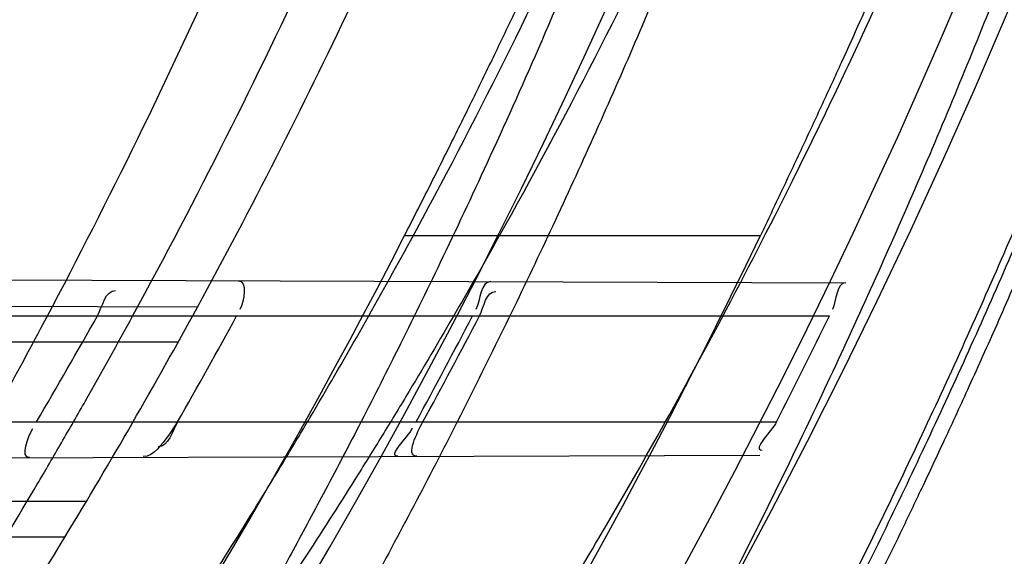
# Model space of a CAD drawing. Header units: millimetres. Extents: x 0 to 297, y 0 to 210.
# Tile 38 of 256: x 147.7394 to 147.7857, y 91.2125 to 91.2378. Entities that reach past the tile are written whole.
import ezdxf

# ---------------------------------------------------------------- set-up
doc = ezdxf.new("R2010")
doc.units = ezdxf.units.MM
doc.header["$LTSCALE"] = 16.335
doc.layers.get('0').update_dxf_attribs({"linetype": 'CONTINUOUS'})
for name, color, linetype in [('01_GLOBAL', 7, 'CONTINUOUS'), ('INTFCLR_1', 7, 'CONTINUOUS'), ('INTFCLR_144815', 7, 'CONTINUOUS')]:
    doc.layers.add(name, color=color, linetype=linetype)

msp = doc.modelspace()

# ---------------------------------------------------------------- linework, layer by layer
at = {"color": 7, "linetype": 'Continuous'}
msp.add_circle((148.2308034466, 92.1164639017), 1.9, dxfattribs=at)
at = {"color": 9, "linetype": 'Continuous'}
msp.add_arc((148.2308034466, 92.1164639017), 1.8756493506, 182.9674534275, 267.0325465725, dxfattribs=at)
at = {"layer": '01_GLOBAL', "color": 7, "linetype": 'Continuous'}
msp.add_circle((148.2308034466, 92.1164639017), 1.925, dxfattribs=at)
at = {"layer": 'INTFCLR_1', "color": 9, "linetype": 'Continuous'}
for p, q in [((147.7308430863, 91.2255380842), (147.7782655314, 91.225372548)), ((147.7477448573, 91.2242290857), (147.7305433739, 91.22428913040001)), ((147.7307610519, 91.2238241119), (147.777493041, 91.2238241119)), ((147.7468344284, 91.2225741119), (147.7295275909, 91.2225741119)), ((147.727747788, 91.2188241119), (147.7749982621, 91.2188241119)), ((147.7257210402, 91.2170922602), (147.7742184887, 91.2172615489)), ((147.742519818, 91.21507411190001), (147.7248726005, 91.21507411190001)), ((147.7415118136, 91.2133973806), (147.7237424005, 91.2133353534))]:
    msp.add_line(p, q, dxfattribs=at)
at = {"layer": 'INTFCLR_1', "color": 7, "linetype": 'Continuous'}
msp.add_line((147.7468143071, 91.2188241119), (147.7463799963, 91.21817774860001), dxfattribs=at)
at = {"layer": 'INTFCLR_1', "color": 6, "linetype": 'Continuous'}
for centre, radius, start, end in [((147.5056636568, 91.35632411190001), 0.3017258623, 270, 90.00000002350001), ((147.5056636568, 91.35632411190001), 0.2867456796, 270, 90.00000002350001), ((147.5056636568, 91.35632411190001), 0.2757760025, 328.7836486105, 331.3802865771), ((147.5057262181, 91.3564750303), 0.271871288, 329.5817052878, 330.7961649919), ((147.5055410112, 91.3561594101), 0.2776216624, 330.3510127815, 331.531536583), ((147.5056869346, 91.3563208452), 0.2873776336, 331.4155767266, 332.5448306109), ((147.5059956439, 91.3563207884), 0.2873905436, 331.416991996, 332.5461806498), ((147.5056864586, 91.3563211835), 0.3023810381, 332.9534276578, 334.0122375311)]:
    msp.add_arc(centre, radius, start, end, dxfattribs=at)
at = {"layer": 'INTFCLR_1', "color": 9, "linetype": 'Continuous'}
for start, end in [(331.3802865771, 334.6943264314), (325.2879487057, 328.7836486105)]:
    msp.add_arc((147.5056636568, 91.35632411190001), 0.2757760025, start, end, dxfattribs=at)
at = {"layer": 'INTFCLR_1', "color": 6, "linetype": 'Continuous'}
for points, knots in [([(147.7024190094, 91.57132411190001), (147.7018087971, 91.57132411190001), (147.7029114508, 91.5692236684), (147.7038583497, 91.5680649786), (147.7054058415, 91.56603172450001), (147.7073153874, 91.5637319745), (147.7097564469, 91.56079692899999), (147.7126098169, 91.5573885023), (147.7156703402, 91.5536813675), (147.7186923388, 91.5499560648), (147.721505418, 91.54640770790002), (147.7240879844, 91.5430774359), (147.7264364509, 91.53997985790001), (147.7285589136, 91.53711993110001), (147.7304701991, 91.53449113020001), (147.7321890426, 91.5320821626), (147.7337330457, 91.529879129), (147.7351142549, 91.527876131), (147.7363481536, 91.5260600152), (147.7374498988, 91.5244157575), (147.7384368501, 91.52292425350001), (147.7393145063, 91.52158304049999), (147.740301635, 91.52005887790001), (147.7413416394, 91.5184318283), (147.7424164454, 91.51672483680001), (147.7434051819, 91.5151347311), (147.7444675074, 91.51340362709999), (147.7454727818, 91.51173989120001), (147.7463989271, 91.5101860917), (147.7472040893, 91.50882047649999), (147.7480924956, 91.5072948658), (147.7490691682, 91.5055946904), (147.7501439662, 91.503694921), (147.7513258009, 91.5015697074), (147.7526254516, 91.49918624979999), (147.7540567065, 91.4965029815), (147.7556293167, 91.4934797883), (147.7573520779, 91.49007026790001), (147.7592357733, 91.4862176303), (147.7612959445, 91.48184252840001), (147.7635459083, 91.4768493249), (147.7659975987, 91.4711159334), (147.7686600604, 91.46449556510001), (147.771540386, 91.45677847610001), (147.7745995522, 91.4477874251), (147.7776353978, 91.43777021), (147.7804347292, 91.4271489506), (147.7828479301, 91.41640510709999), (147.7848548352, 91.405631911), (147.7864550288, 91.3948720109), (147.7876568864, 91.3841237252), (147.7884643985, 91.3734124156), (147.7888848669, 91.3627276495), (147.788923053, 91.3520862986), (147.7885832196, 91.34147856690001), (147.7878679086, 91.3309058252), (147.7867790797, 91.3203765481), (147.7853146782, 91.30986953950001), (147.7834744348, 91.2993988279), (147.7812492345, 91.2889416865), (147.7786373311, 91.27851137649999), (147.7756726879, 91.26825261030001), (147.7725298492, 91.2586638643), (147.7694333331, 91.2501513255), (147.7665578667, 91.24288110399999), (147.763914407, 91.2366339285), (147.7614912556, 91.23122494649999), (147.7592772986, 91.2265132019), (147.7572566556, 91.222383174), (147.7554148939, 91.2187488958), (147.7537381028, 91.2155404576), (147.7522167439, 91.21270536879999), (147.7508394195, 91.21019779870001), (147.7495919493, 91.20797263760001), (147.7484619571, 91.205992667), (147.7474378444, 91.2042264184), (147.7465123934, 91.2026529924), (147.7456788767, 91.20125348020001), (147.7447260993, 91.1996710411), (147.7436842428, 91.1979643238), (147.7424549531, 91.195983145), (147.7413949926, 91.1943013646), (147.7404087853, 91.1927574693), (147.7395314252, 91.19139819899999), (147.7385421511, 91.1898833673), (147.7374297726, 91.1882012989), (147.7361816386, 91.18634056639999), (147.7347816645, 91.18428595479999), (147.7332139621, 91.18202299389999), (147.7314607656, 91.179538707), (147.7295082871, 91.1768262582), (147.7273377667, 91.1738741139), (147.7249300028, 91.1706720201), (147.7222786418, 91.16722855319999), (147.7193828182, 91.16355418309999), (147.7162651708, 91.1596930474), (147.7130841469, 91.155829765), (147.7101062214, 91.152268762), (147.7075479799, 91.1491965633), (147.7055504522, 91.14679617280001), (147.7039276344, 91.14467529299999), (147.7029496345, 91.1434806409), (147.7017963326, 91.1413241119), (147.7024190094, 91.1413241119)], [0, 0, 0, 0, 0.0038604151, 0.0075016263, 0.0124785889, 0.0188917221, 0.0268498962, 0.0364677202, 0.04706947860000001, 0.0572444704, 0.0668187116, 0.0757144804, 0.08390538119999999, 0.0914099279, 0.098245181, 0.1044667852, 0.1101313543, 0.1152642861, 0.1198589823, 0.1240215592, 0.1277856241, 0.1311734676, 0.1341617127, 0.1392736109, 0.1433897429, 0.1469230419, 0.1511192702, 0.1562389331, 0.1592204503, 0.1625628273, 0.1662680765, 0.1703891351, 0.1749670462, 0.1800766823, 0.185772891, 0.1921413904, 0.1993155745, 0.2073310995, 0.2163076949, 0.2264451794, 0.2379233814, 0.250953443, 0.2658909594, 0.2830621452, 0.3030578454, 0.3259639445, 0.3492662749, 0.372530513, 0.3956109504, 0.4185782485, 0.4413347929, 0.4640172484, 0.48651927, 0.5089682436, 0.5313242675, 0.553647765, 0.5759939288, 0.5982772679, 0.6207473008, 0.6432362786, 0.6658996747, 0.6887559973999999, 0.7107777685, 0.7297237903, 0.7460531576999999, 0.7602331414, 0.7726347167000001, 0.7835467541, 0.7931663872, 0.8017211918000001, 0.8093215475, 0.8160683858, 0.8220758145, 0.8274205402, 0.8322066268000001, 0.8364980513, 0.8403368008, 0.8437547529, 0.8468031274, 0.8520223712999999, 0.8564046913, 0.8615533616, 0.8645986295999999, 0.8679945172, 0.8717882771, 0.8760445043, 0.8807522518, 0.8859628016, 0.8917731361, 0.8981681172, 0.9051985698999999, 0.9129160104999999, 0.9213486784, 0.9305434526, 0.9404096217, 0.9509435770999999, 0.9619432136, 0.9720502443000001, 0.9803711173, 0.9870628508, 0.9922716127, 0.99606073, 1, 1, 1, 1]), ([(147.7024190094, 91.1413241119), (147.7031143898, 91.1413241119), (147.7043203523, 91.14213679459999), (147.7061744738, 91.14325300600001), (147.7083002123, 91.1447976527), (147.710928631, 91.14681022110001), (147.7140582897, 91.14937974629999), (147.7175074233, 91.15237487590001), (147.7210070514, 91.1555769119), (147.724310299, 91.1587419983), (147.7273371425, 91.16175781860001), (147.7300923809, 91.16460395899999), (147.7325889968, 91.1672661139), (147.7348455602, 91.1697411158), (147.7368773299, 91.1720281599), (147.7387011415, 91.1741288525), (147.7403405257, 91.1760572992), (147.7418089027, 91.1778176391), (147.74312239, 91.1794189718), (147.7442950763, 91.1808709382), (147.7453447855, 91.18218881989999), (147.7462981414, 91.1834007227), (147.7472372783, 91.1846080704), (147.7482377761, 91.1859099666), (147.7492999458, 91.187311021), (147.7503509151, 91.1887170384), (147.7513832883, 91.1901164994), (147.7524574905, 91.19159267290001), (147.7536466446, 91.1932514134), (147.7549757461, 91.1951365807), (147.7564609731, 91.1972842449), (147.7581179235, 91.19973355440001), (147.7599603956, 91.2025250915), (147.7620026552, 91.20570886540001), (147.7642665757, 91.2093548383), (147.7667734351, 91.21354352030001), (147.7695429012, 91.2183732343), (147.7725956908, 91.2239740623), (147.7759494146, 91.23049845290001), (147.7796263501, 91.2381747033), (147.7835547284, 91.2471120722), (147.7874822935, 91.2570297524), (147.7911546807, 91.26748627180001), (147.7944163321, 91.27808548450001), (147.7972390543, 91.28872386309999), (147.7996322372, 91.2993899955), (147.8015947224, 91.3100274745), (147.8031423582, 91.3206651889), (147.8042785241, 91.3312578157), (147.8050140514, 91.3418222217), (147.805355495, 91.3523479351), (147.8053083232, 91.36283677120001), (147.8048760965, 91.3732949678), (147.8040611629, 91.3837158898), (147.8028633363, 91.39410400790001), (147.8012816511, 91.40445780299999), (147.799316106, 91.4147614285), (147.7969588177, 91.4250379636), (147.7942058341, 91.4352745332), (147.7910435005, 91.44548298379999), (147.7874805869, 91.4556114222), (147.7836594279, 91.4652777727), (147.7798256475, 91.47403311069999), (147.7762354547, 91.48156843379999), (147.7729615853, 91.48797792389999), (147.7699846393, 91.4934796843), (147.767284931, 91.4982265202), (147.7648405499, 91.5023464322), (147.7626315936, 91.50593695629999), (147.7606351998, 91.50908022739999), (147.7588346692, 91.5118359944), (147.7572125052, 91.5142588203), (147.7557564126, 91.51638728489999), (147.7544486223, 91.5182624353), (147.7532796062, 91.51991080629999), (147.7522307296, 91.5213681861), (147.7512884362, 91.5226603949), (147.7503875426, 91.52388111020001), (147.749451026, 91.5251356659), (147.7484191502, 91.5265005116), (147.7473563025, 91.52788680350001), (147.7462900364, 91.5292585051), (147.7452102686, 91.5306298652), (147.7440251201, 91.53211414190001), (147.7427013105, 91.5337461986), (147.7412185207, 91.535542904), (147.7395625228, 91.5375118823), (147.7377136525, 91.5396634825), (147.7356554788, 91.54200321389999), (147.733366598, 91.5445380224), (147.7308303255, 91.5472668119), (147.7280323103, 91.5501828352), (147.7249547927, 91.55327492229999), (147.7215984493, 91.5565159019), (147.7180191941, 91.55981674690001), (147.7144644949, 91.5629254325), (147.7112102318, 91.5656152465), (147.7084715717, 91.5677235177), (147.7062664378, 91.5693347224), (147.7043599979, 91.57048668), (147.7031273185, 91.57132411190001), (147.7024190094, 91.57132411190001)], [0, 0, 0, 0, 0.0042187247, 0.0081401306, 0.0133978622, 0.0200459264, 0.0282638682, 0.0379443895, 0.0477615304, 0.05703690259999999, 0.0656973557, 0.0736821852, 0.0810680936, 0.0878383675, 0.0940009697, 0.0996271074, 0.1047154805, 0.1093563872, 0.1135342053, 0.1172803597, 0.1206792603, 0.1237557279, 0.1266349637, 0.1299589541, 0.1337168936, 0.1373013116, 0.1406085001, 0.1442672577, 0.148377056, 0.1529904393, 0.1582606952, 0.164218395, 0.1709303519, 0.1785521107, 0.1871652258, 0.1969659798, 0.2081658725, 0.2209392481, 0.2356613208, 0.2526660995, 0.2725685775, 0.2948769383, 0.3173640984, 0.3397873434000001, 0.3621386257, 0.3841211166, 0.4060891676, 0.4277469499, 0.4493218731, 0.470705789, 0.4919793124, 0.5131981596, 0.5343255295, 0.5554668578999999, 0.5765984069, 0.5977513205, 0.6189954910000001, 0.6402209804, 0.6617015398, 0.6832900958, 0.7050415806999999, 0.7268239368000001, 0.7463339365, 0.7630160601, 0.7774553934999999, 0.7899931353, 0.8009638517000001, 0.8105830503, 0.8190545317, 0.8265380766, 0.8331730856, 0.8390248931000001, 0.8442268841, 0.8488182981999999, 0.8528943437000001, 0.8564866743, 0.8597116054, 0.8625968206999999, 0.8656908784, 0.8692094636, 0.8729771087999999, 0.8762884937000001, 0.879749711, 0.8835661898, 0.8878115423, 0.8924986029, 0.8976989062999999, 0.9034198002, 0.9097088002, 0.9166034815, 0.9241390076, 0.9323094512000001, 0.9411199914, 0.9506041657, 0.9606137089, 0.9706541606, 0.9792553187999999, 0.9862062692, 0.9916647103, 0.9957028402, 1, 1, 1, 1])]:
    msp.add_open_spline(points, degree=3, knots=knots, dxfattribs=at)
at = {"layer": 'INTFCLR_1', "color": 9, "linetype": 'Continuous'}
for points, knots in [([(147.7578360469, 91.44955591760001), (147.7601299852, 91.44299922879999), (147.7642956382, 91.42952576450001), (147.7682613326, 91.4122075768), (147.7702192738, 91.4006412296), (147.7710065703, 91.39518478), (147.7714994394, 91.3915132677), (147.7727052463, 91.3813993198), (147.773864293, 91.3647211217), (147.7737011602, 91.3479837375), (147.7730932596, 91.3377512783), (147.7728153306, 91.3340172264), (147.7723459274, 91.32845986), (147.7710514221, 91.316626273), (147.7680380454, 91.29878467), (147.7643540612, 91.28396869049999), (147.7618533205, 91.2754656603), (147.7608389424, 91.2721312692), (147.7590123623, 91.2664116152), (147.7551536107, 91.2553712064), (147.7489882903, 91.2403218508), (147.7426455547, 91.22739948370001), (147.738554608, 91.2198568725), (147.7370705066, 91.21719653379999), (147.7348652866, 91.2133153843), (147.7301153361, 91.2053160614), (147.7225777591, 91.1938048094), (147.7133378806, 91.1812395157), (147.7066749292, 91.173042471), (147.7028339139, 91.16854333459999), (147.701385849, 91.16686409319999), (147.6989422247, 91.1640712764), (147.6944265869, 91.1590434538), (147.6895205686, 91.15382001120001), (147.6850750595, 91.14916276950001), (147.6824472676, 91.14642530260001), (147.6802613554, 91.14401157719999), (147.6788390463, 91.1424858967), (147.6769884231, 91.13966284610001), (147.6801672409, 91.1409193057), (147.6819512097, 91.141994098), (147.6841146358, 91.14331988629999), (147.6860112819, 91.14459412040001), (147.6882932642, 91.1461762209), (147.6913846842, 91.14844087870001), (147.6953415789, 91.15151625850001), (147.7012543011, 91.1563820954), (147.7065470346, 91.16112874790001), (147.7111780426, 91.16556996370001), (147.7144972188, 91.16884566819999), (147.7204790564, 91.1750133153), (147.7290048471, 91.18463110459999), (147.7390158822, 91.1974187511), (147.7461841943, 91.2078944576), (147.7504450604, 91.21470752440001), (147.7520181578, 91.21729598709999), (147.7543852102, 91.2212675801), (147.7594401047, 91.23018520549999), (147.7666547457, 91.24466011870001), (147.771618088, 91.2567571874), (147.7739207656, 91.2630229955)], [0, 0, 0, 0, 0.0419449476, 0.0850695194, 0.1071739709, 0.1127634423, 0.1183584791, 0.1295423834, 0.1742656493, 0.2191961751, 0.2304978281, 0.2361598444, 0.2418057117, 0.2641744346, 0.3080240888, 0.3509528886, 0.3562644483, 0.3615432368, 0.3719979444, 0.3925183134, 0.4321501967, 0.4701192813, 0.4793724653, 0.4839620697, 0.48851378, 0.5063269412, 0.5401307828, 0.5715496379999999, 0.6004673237, 0.6038923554, 0.6072711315, 0.6138564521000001, 0.6263016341, 0.6480618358, 0.6572019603, 0.6650284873, 0.6713159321, 0.6759369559, 0.6799952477, 0.6841765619, 0.6887949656, 0.6950107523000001, 0.6986911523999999, 0.7027318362, 0.7117342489, 0.7218512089, 0.7329803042, 0.7579718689, 0.7647510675, 0.7717251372, 0.7861300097, 0.8166264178, 0.8492835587, 0.8841348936, 0.8932111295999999, 0.8978052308, 0.9024247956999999, 0.92112918, 0.9596906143, 1, 1, 1, 1]), ([(147.6811764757, 91.1413241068), (147.6810781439, 91.14132411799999), (147.6808373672, 91.14137158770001), (147.6808497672, 91.1418044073), (147.6811074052, 91.1422497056), (147.6815528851, 91.142911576), (147.6822318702, 91.14373533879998), (147.6835407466, 91.1452190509), (147.6855593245, 91.1473348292), (147.6883533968, 91.1501930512), (147.6928736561, 91.1547964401), (147.6978811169, 91.1599991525), (147.7024841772, 91.1649963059), (147.7049756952, 91.16777374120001), (147.7064519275, 91.1694435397), (147.7103658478, 91.1739155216), (147.7171547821, 91.1820635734), (147.7265732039, 91.1945612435), (147.7342592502, 91.2060163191), (147.7391039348, 91.21397962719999), (147.7413524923, 91.217842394), (147.7428653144, 91.2204893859), (147.7470335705, 91.2279909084), (147.7534974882, 91.24084499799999), (147.7597854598, 91.25582728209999), (147.7637211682, 91.2668203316), (147.7655837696, 91.27251442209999), (147.7666180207, 91.2758335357), (147.7691666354, 91.28429392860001), (147.7729221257, 91.2990378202), (147.7759956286, 91.3168025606), (147.7773158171, 91.32858523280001), (147.7777944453, 91.33411784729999), (147.7780778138, 91.3378349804), (147.7786975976, 91.3480207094), (147.7788639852, 91.364684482), (147.7776820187, 91.3812878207), (147.7764527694, 91.3913544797), (147.7759502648, 91.39500924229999), (147.7751474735, 91.4004414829), (147.7731505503, 91.4119586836), (147.7691057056, 91.4292020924), (147.7648598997, 91.44260751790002), (147.7625223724, 91.4491302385)], [0, 0, 0, 0, 0.0008731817, 0.001718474, 0.0032338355, 0.0055641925, 0.0087322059, 0.0127298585, 0.0231213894, 0.0346993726, 0.0482226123, 0.08041255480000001, 0.0988155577, 0.1085507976, 0.1135449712, 0.1186069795, 0.1613231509, 0.207686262, 0.2575123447, 0.2837454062, 0.2904461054, 0.2972015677, 0.3108182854, 0.366650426, 0.4248609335, 0.4549769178, 0.4703146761, 0.4780576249, 0.4858477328, 0.5487775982, 0.6130123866, 0.6457680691, 0.6540347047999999, 0.6623246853, 0.6788711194, 0.7446474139, 0.8101273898, 0.8265053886, 0.8346996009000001, 0.8428861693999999, 0.8752668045, 0.9384714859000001, 1, 1, 1, 1]), ([(147.7786398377, 91.26353946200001), (147.7762971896, 91.2573039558), (147.7712466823, 91.2452642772), (147.7639124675, 91.2308710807), (147.7587756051, 91.2220056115), (147.7563693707, 91.2180557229), (147.7547696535, 91.215480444), (147.7504343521, 91.2086983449), (147.743140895, 91.1982707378), (147.7329609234, 91.1855474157), (147.7242940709, 91.1759794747), (147.7182143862, 91.1698434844), (147.7148397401, 91.166583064), (147.7101283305, 91.1621594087), (147.704745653, 91.15743254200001), (147.6987350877, 91.15258708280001), (147.694713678, 91.1495239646), (147.691566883, 91.14726417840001), (147.6892555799, 91.14569188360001), (147.6866540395, 91.1439771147), (147.6840672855, 91.1424989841), (147.6817988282, 91.1413240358), (147.6811764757, 91.1413241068)], [0, 0, 0, 0, 0.1254392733, 0.2455954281, 0.3039386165, 0.3183545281, 0.3326935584, 0.3610298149, 0.4699340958, 0.5721292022, 0.6676979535, 0.7128867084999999, 0.7347758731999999, 0.7560605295, 0.8345894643, 0.86959304, 0.9014329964, 0.9297831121, 0.9425142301, 0.954114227, 0.9882800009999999, 1, 1, 1, 1])]:
    msp.add_open_spline(points, degree=3, knots=knots, dxfattribs=at)
at = {"layer": 'INTFCLR_1', "color": 6, "linetype": 'Continuous'}
for points in [[(147.7496653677, 91.2254723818), (147.7501167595, 91.22547080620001), (147.7499549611, 91.22451705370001), (147.7497397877, 91.22412024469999)], [(147.7615519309, 91.2254308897), (147.7610577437, 91.2254326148), (147.7610813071, 91.2245616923), (147.7608534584, 91.22412316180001)], [(147.7782655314, 91.225372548), (147.77779476, 91.22537419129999), (147.7778389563, 91.22453312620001), (147.7776326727, 91.224109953)], [(147.7430397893, 91.2238241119), (147.7432786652, 91.2242514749), (147.7434085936, 91.22501765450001), (147.7438981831, 91.22501594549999)], [(147.7610210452, 91.2238241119), (147.7612329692, 91.2242320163), (147.7613284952, 91.2249716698), (147.7617881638, 91.22497006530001)], [(147.758066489, 91.2172051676), (147.7575180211, 91.2172032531), (147.7580980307, 91.21834248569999), (147.7583604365, 91.2188241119)], [(147.7749982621, 91.2188241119), (147.7747729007, 91.21838270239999), (147.7738331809, 91.21749479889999), (147.7743287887, 91.2174965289)], [(147.7398457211, 91.2171415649), (147.7393863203, 91.2171399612), (147.7397698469, 91.21811467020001), (147.7400024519, 91.2185108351)], [(147.757172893, 91.2172020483), (147.7566724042, 91.2172003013), (147.757637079, 91.21808894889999), (147.7578765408, 91.2185284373)]]:
    msp.add_open_spline(points, degree=3, dxfattribs=at)
at = {"layer": 'INTFCLR_1', "color": 7, "linetype": 'Continuous'}
for points in [[(147.746814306, 91.2188241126), (147.7465696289, 91.2183939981), (147.7463972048, 91.2176494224), (147.7459023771, 91.2176527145)], [(147.7463799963, 91.21817774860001), (147.746059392, 91.2177753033), (147.7457092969, 91.217190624), (147.7451947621, 91.2171888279)]]:
    msp.add_open_spline(points, degree=3, dxfattribs=at)
at = {"layer": 'INTFCLR_144815', "color": 9, "linetype": 'Continuous'}
msp.add_line((147.7574974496, 91.22759999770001), (147.7742441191, 91.22759999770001), dxfattribs=at)
at = {"layer": 'INTFCLR_144815', "color": 6, "linetype": 'Continuous'}
for radius in [0.3190566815, 0.3040475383]:
    msp.add_circle((147.5056636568, 91.35632411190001), radius, dxfattribs=at)
for radius, start, end in [(0.4398395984, 313.9937911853, 154.5150993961), (0.3241269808, 308.490992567, 51.50900743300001), (0.3391361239, 316.9838592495, 43.0161407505), (0.3200091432, 313.9992414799, 46.00075850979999), (0.3344853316, 324.681947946, 338.3180519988), (0.2978344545, 295.6072723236, 334.3927276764), (0.2828253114, 297.0737153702, 332.9262846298)]:
    msp.add_arc((147.5056636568, 91.35632411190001), radius, start, end, dxfattribs=at)
at = {"layer": 'INTFCLR_144815', "color": 9, "linetype": 'Continuous'}
for centre, radius, start, end in [((147.5056636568, 91.35632411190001), 0.4080560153, 292.4997540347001, 54.0964566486), ((147.5056636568, 91.35632411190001), 0.3298406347, 314.0862202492, 45.9137797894), ((147.5056636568, 91.35632411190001), 0.3219531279, 313.8592910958, 46.1407088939), ((147.5056636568, 91.35632411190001), 0.3198467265, 314.0319604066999, 45.9680396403), ((147.5056636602, 91.3563241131), 0.3681108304, 292.4997540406, 16.610836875), ((147.5056636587, 91.3563241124), 0.3618983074, 311.2505121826, 12.701512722), ((147.5056636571, 91.3563241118), 0.3371742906, 324.8280604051, 338.1719396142)]:
    msp.add_arc(centre, radius, start, end, dxfattribs=at)
at = {"layer": 'INTFCLR_144815', "color": 6, "linetype": 'Continuous'}
for points, knots in [([(147.7284687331, 91.13382420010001), (147.7281248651, 91.1338305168), (147.7284667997, 91.1351065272), (147.7289335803, 91.13570228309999), (147.7294381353, 91.13651419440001), (147.7299269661, 91.13721519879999), (147.7305020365, 91.13802435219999), (147.731162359, 91.13892311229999), (147.7319099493, 91.1399218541), (147.7327456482, 91.1410217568), (147.7336709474, 91.1422277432), (147.7346879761, 91.1435451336), (147.7357985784, 91.1449795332), (147.7370029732, 91.14653486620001), (147.7382990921, 91.1482126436), (147.7396836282, 91.1500132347), (147.7411548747, 91.15193951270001), (147.7427145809, 91.15399936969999), (147.7443650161, 91.15620210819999), (147.746103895, 91.1585517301), (147.7479255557, 91.16104816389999), (147.749823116, 91.1636899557), (147.7517910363, 91.1664778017), (147.7538223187, 91.1694105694), (147.7559091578, 91.17248603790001), (147.7580430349, 91.17570086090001), (147.760214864, 91.17905059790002), (147.7624151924, 91.1825298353), (147.7646343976, 91.1861323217), (147.7668628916, 91.189851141), (147.7690913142, 91.19367890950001), (147.7713106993, 91.1976079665), (147.7735126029, 91.2016305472), (147.7756891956, 91.2057389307), (147.7778333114, 91.2099255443), (147.7799384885, 91.2141830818), (147.781998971, 91.2185045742), (147.7840096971, 91.22288344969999), (147.785966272, 91.22731357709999), (147.7878649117, 91.23178925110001), (147.7897023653, 91.2363051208), (147.7914762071, 91.24085704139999), (147.7931808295, 91.2454316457), (147.7948144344, 91.2500236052), (147.7963777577, 91.25463405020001), (147.7978725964, 91.25926866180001), (147.7992992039, 91.2639290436), (147.8006556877, 91.2686094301), (147.801941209, 91.2733071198), (147.803154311, 91.27801617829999), (147.8042942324, 91.28273212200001), (147.8053612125, 91.2874541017), (147.806355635, 91.2921819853), (147.8072778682, 91.2969157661), (147.8081281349, 91.3016549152), (147.8089065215, 91.306398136), (147.8096131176, 91.31114385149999), (147.8102481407, 91.31589110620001), (147.8108118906, 91.3206396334), (147.8113046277, 91.32538908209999), (147.8117265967, 91.3301391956), (147.8120780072, 91.33488963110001), (147.8123590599, 91.33964034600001), (147.812569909, 91.3443911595), (147.8127106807, 91.34914211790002), (147.8127814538, 91.35389307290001), (147.8127822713, 91.3586440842), (147.8127131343, 91.3633950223), (147.8125740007, 91.3681459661), (147.8123647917, 91.3728967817), (147.8120853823, 91.37764750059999), (147.8117356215, 91.38239791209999), (147.8113153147, 91.3871479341), (147.8108242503, 91.3918972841), (147.8102621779, 91.39664575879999), (147.8096288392, 91.4013929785), (147.8089239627, 91.40613849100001), (147.8081472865, 91.4108816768), (147.8072985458, 91.41562188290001), (147.8063774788, 91.4203583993), (147.8053839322, 91.4250899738), (147.804317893, 91.42981488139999), (147.8031794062, 91.4345314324), (147.8019684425, 91.4392384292), (147.8006848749, 91.4439351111), (147.7993287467, 91.44862012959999), (147.7979004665, 91.4532910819), (147.7964007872, 91.4579448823), (147.7948306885, 91.4625782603), (147.7931912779, 91.4671880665), (147.7914839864, 91.4717707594), (147.7897106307, 91.47632235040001), (147.7878734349, 91.4808384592), (147.7859750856, 91.48531428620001), (147.7840187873, 91.48974459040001), (147.7820083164, 91.4941236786), (147.7799480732, 91.4984454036), (147.7778431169, 91.5027031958), (147.7756991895, 91.506890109), (147.773522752, 91.51099883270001), (147.7713209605, 91.5150218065), (147.7691016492, 91.51895129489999), (147.7668732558, 91.5227795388), (147.7646447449, 91.5264988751), (147.7624254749, 91.53010191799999), (147.7602250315, 91.53358175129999), (147.7580530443, 91.53693210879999), (147.7559189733, 91.54014756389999), (147.7538319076, 91.5432236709), (147.7518003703, 91.5461570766), (147.7498321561, 91.54894557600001), (147.7479341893, 91.551588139), (147.7461124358, 91.5540848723), (147.7443718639, 91.55643693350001), (147.7427164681, 91.55864638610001), (147.7411492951, 91.5607160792), (147.7396725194, 91.5626494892), (147.7382875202, 91.564450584), (147.7369950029, 91.5661236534), (147.7357951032, 91.5676731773), (147.7346874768, 91.5691037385), (147.7336714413, 91.5704198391), (147.7327460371, 91.5716259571), (147.7319101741, 91.5727260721), (147.7311625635, 91.57372483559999), (147.7305021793, 91.5746236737), (147.72992705, 91.5754329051), (147.7294381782, 91.57613396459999), (147.7289336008, 91.57694590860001), (147.7284668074, 91.5775416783), (147.728124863, 91.57881770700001), (147.7284687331, 91.5788240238)], [0, 0, 0, 0, 0.0021236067, 0.0044659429, 0.005996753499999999, 0.007775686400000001, 0.0098091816, 0.0121043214, 0.0146687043, 0.0175100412, 0.0206343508, 0.0240542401, 0.0277864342, 0.0318356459, 0.0362005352, 0.040877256, 0.0458603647, 0.0511668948, 0.0568307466, 0.06285557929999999, 0.0692156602, 0.07591263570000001, 0.0829392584, 0.09028590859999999, 0.0979403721, 0.1058876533, 0.114110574, 0.1225900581, 0.1313055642, 0.140235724, 0.1493588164, 0.1586532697, 0.1680981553, 0.1776734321, 0.1873601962, 0.1971407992, 0.2069991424, 0.2169205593, 0.2268918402, 0.236901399, 0.2469387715, 0.256994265, 0.2670652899, 0.2770813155, 0.2870874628, 0.2971238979, 0.3071487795, 0.3171804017, 0.3272115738, 0.3372204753, 0.347205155, 0.3571681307, 0.3671107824, 0.3770356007, 0.3869457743, 0.396839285, 0.4067137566, 0.4165706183, 0.4264117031, 0.436238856, 0.4460529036, 0.4558561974, 0.465649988, 0.4754369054, 0.4852183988, 0.4949970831, 0.5047743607, 0.514552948, 0.5243342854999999, 0.5341210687, 0.5439147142, 0.5537177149, 0.5635313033, 0.5733577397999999, 0.5831983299, 0.5930548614, 0.6029285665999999, 0.6128203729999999, 0.6227310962, 0.6326618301, 0.642613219, 0.6525827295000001, 0.6625684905, 0.6725713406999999, 0.6825918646, 0.692631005, 0.7026858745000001, 0.7127502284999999, 0.7228203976, 0.7328919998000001, 0.7429592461, 0.7530154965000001, 0.7630529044, 0.7730624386, 0.783033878, 0.7929554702, 0.8028140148, 0.8125949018, 0.8222819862, 0.8318577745, 0.8413032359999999, 0.8505983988, 0.8597223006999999, 0.868653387, 0.8773699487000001, 0.8858505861, 0.894074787, 0.9020233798, 0.9096791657, 0.9170272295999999, 0.9240552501, 0.9307537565, 0.9371162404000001, 0.9431389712, 0.9488208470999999, 0.9541629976, 0.959168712, 0.963842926, 0.9681919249, 0.9722229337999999, 0.9759438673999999, 0.9793632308, 0.9824892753, 0.9853304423, 0.9878949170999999, 0.9901903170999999, 0.992224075, 0.994003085, 0.9955339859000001, 0.9978763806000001, 1, 1, 1, 1]), ([(147.7357237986, 91.57132411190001), (147.7353758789, 91.57132411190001), (147.7356994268, 91.5700334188), (147.7361425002, 91.5694166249), (147.7366231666, 91.5685877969), (147.7370888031, 91.56787103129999), (147.737636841, 91.56704452), (147.7382660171, 91.566126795), (147.7389780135, 91.5651078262), (147.7397734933, 91.5639864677), (147.740653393, 91.5627583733), (147.7416183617, 91.5614199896), (147.742668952, 91.55996724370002), (147.7438053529, 91.5583961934), (147.7450274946, 91.5567027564), (147.7463347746, 91.55488309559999), (147.7477261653, 91.55293344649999), (147.7491999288, 91.5508505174), (147.7507536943, 91.5486313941), (147.7523842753, 91.5462738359), (147.7540876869, 91.5437763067), (147.755859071, 91.5411381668), (147.7576927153, 91.5383597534), (147.7595821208, 91.5354424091), (147.7615200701, 91.5323885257), (147.7634987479, 91.5292015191), (147.7655098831, 91.52588577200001), (147.7675449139, 91.5224465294), (147.7695951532, 91.5188897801), (147.7716519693, 91.5152220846), (147.7737069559, 91.51145038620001), (147.7757520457, 91.50758188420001), (147.7777796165, 91.5036238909), (147.7797825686, 91.4995837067), (147.7817543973, 91.4954684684), (147.783689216, 91.4912850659), (147.785581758, 91.48704008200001), (147.7874273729, 91.48273972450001), (147.7892219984, 91.4783897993), (147.7909621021, 91.4739957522), (147.7926447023, 91.46956251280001), (147.7942672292, 91.46509473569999), (147.7958276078, 91.4605964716), (147.7973240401, 91.4560716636), (147.7987551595, 91.4515235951), (147.8001197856, 91.4469555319), (147.8014170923, 91.4423700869), (147.8026463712, 91.4377699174), (147.8038071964, 91.43315704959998), (147.8048992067, 91.4285336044), (147.8059222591, 91.42390110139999), (147.8068762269, 91.41926123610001), (147.8077611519, 91.41461511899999), (147.8085770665, 91.40996406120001), (147.8093241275, 91.4053087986), (147.8100024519, 91.4006503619), (147.8106122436, 91.3959892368), (147.8111536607, 91.39132621), (147.8116269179, 91.3866615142), (147.812032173, 91.38199575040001), (147.8123696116, 91.3773290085), (147.8126393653, 91.3726617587), (147.8128415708, 91.3679939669), (147.8129763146, 91.3633260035), (147.8130436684, 91.3586577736), (147.8130436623, 91.35398960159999), (147.8129762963, 91.34932138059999), (147.8128415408, 91.34465342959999), (147.812639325, 91.33998567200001), (147.8123695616, 91.3353184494), (147.8120321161, 91.3306517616), (147.8116268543, 91.3259860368), (147.8111535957, 91.32132141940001), (147.8106121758, 91.31665843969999), (147.8100023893, 91.31199741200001), (147.809324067, 91.3073390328), (147.8085770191, 91.30268388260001), (147.8077611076, 91.29803286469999), (147.8068762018, 91.2933868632), (147.8059222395, 91.2887470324), (147.8048992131, 91.28411464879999), (147.8038072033, 91.2794912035), (147.8026464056, 91.27487844), (147.8014171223, 91.2702782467), (147.8001198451, 91.2656928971), (147.7987552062, 91.2611247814), (147.7973241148, 91.256576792), (147.7958276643, 91.2520519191), (147.7942673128, 91.2475537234), (147.7926447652, 91.24308588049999), (147.7909621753, 91.23865265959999), (147.7892220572, 91.23425857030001), (147.7874274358, 91.2299086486), (147.7855818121, 91.225608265), (147.7836892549, 91.2213632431), (147.7817544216, 91.2171798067), (147.7797825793, 91.2130645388), (147.7777796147, 91.209024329), (147.7757520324, 91.20506631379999), (147.7737069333, 91.2011977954), (147.7716519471, 91.1974260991), (147.7695951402, 91.1937584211), (147.7675449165, 91.1902016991), (147.7655099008, 91.1867624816), (147.763498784, 91.18344676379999), (147.7615201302, 91.1802597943), (147.7595822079, 91.177205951), (147.7576928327, 91.17428865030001), (147.7558592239, 91.1715102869), (147.7540878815, 91.1688722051), (147.7523844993, 91.1663747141), (147.7507539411, 91.16401718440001), (147.7492001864, 91.1617980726), (147.7477264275, 91.15971514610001), (147.7463350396, 91.1577654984), (147.7450277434, 91.15594581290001), (147.7438055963, 91.15425236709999), (147.7426691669, 91.15268127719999), (147.7416185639, 91.1512285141), (147.7406535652, 91.1498900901), (147.7397736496, 91.1486619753), (147.7389781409, 91.1475405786), (147.7382661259, 91.14652158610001), (147.7376369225, 91.14560382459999), (147.7370888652, 91.14477728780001), (147.7366232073, 91.1440604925), (147.7361425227, 91.14323163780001), (147.735699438, 91.1426148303), (147.7353758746, 91.1413241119), (147.7357237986, 91.1413241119)], [0, 0, 0, 0, 0.0022415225, 0.0046949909, 0.0062948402, 0.0081515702, 0.0102713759, 0.0126610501, 0.0153273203, 0.0182777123, 0.0215194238, 0.0250604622, 0.0289080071, 0.0330699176, 0.0375525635, 0.0423627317, 0.0475050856, 0.0529841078, 0.05880161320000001, 0.0649581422, 0.07145189, 0.07827835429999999, 0.08543053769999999, 0.0928988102, 0.1006709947, 0.1087324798, 0.1170666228, 0.1256550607, 0.1344781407, 0.1435153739, 0.1527460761, 0.1621498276, 0.1717063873, 0.1813963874, 0.1912015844, 0.2011049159, 0.2110906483, 0.2211444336, 0.2312534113, 0.241406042, 0.2515916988, 0.2618021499, 0.2720286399, 0.2822654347, 0.2925056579, 0.3027455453, 0.312979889, 0.3232065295, 0.3334216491, 0.3436244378, 0.3538122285, 0.3639852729, 0.3741416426, 0.3842825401, 0.3944068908, 0.4045165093, 0.4146106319, 0.4246916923, 0.4347594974, 0.444816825, 0.4548636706, 0.4649030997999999, 0.474935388, 0.4849637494, 0.494988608, 0.5050132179, 0.5150380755, 0.5250663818, 0.5350986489, 0.5451379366, 0.5551847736, 0.565241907, 0.5753096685, 0.5853904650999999, 0.5954845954, 0.6055938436, 0.615718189, 0.6258587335, 0.636015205, 0.6461877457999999, 0.6563757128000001, 0.6665780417, 0.6767934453, 0.6870195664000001, 0.6972543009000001, 0.7074936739, 0.7177343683, 0.7279706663, 0.7381976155, 0.7484076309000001, 0.7585937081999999, 0.7687462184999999, 0.7788551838, 0.7889090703, 0.7988948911, 0.808798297, 0.8186035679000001, 0.82829363, 0.8378502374, 0.8472540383, 0.8564847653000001, 0.8655219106, 0.8743449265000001, 0.8829333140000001, 0.8912673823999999, 0.8993287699, 0.9071008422, 0.9145690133, 0.9217210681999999, 0.9285473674, 0.9350409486, 0.9411974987, 0.9470149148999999, 0.9524939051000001, 0.9576363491, 0.9624464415, 0.9669292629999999, 0.9710911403, 0.9749388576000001, 0.9784798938, 0.9817217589, 0.9846721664, 0.9873385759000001, 0.9897282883, 0.9918482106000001, 0.9937049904, 0.9953049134, 0.9977584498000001, 1, 1, 1, 1]), ([(147.7930286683, 91.35632411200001), (147.7930286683, 91.3533722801), (147.7929418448, 91.3474653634), (147.7925510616, 91.33860645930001), (147.7918988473, 91.32974735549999), (147.7909832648, 91.32088872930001), (147.7898024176, 91.3120320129), (147.7883542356, 91.3031798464), (147.78663577, 91.29433623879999), (147.7846446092, 91.2855070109), (147.7823800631, 91.2767001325), (147.7798403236, 91.26792751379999), (147.7770278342, 91.25920308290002), (147.7739451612, 91.25054505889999), (147.7706006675, 91.2419765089), (147.7670056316, 91.2335249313), (147.7631791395, 91.2252246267), (147.7591475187, 91.21711566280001), (147.7549462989, 91.20924560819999), (147.7506219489, 91.2016665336), (147.7462311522, 91.19443411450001), (147.7418401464, 91.187604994), (147.7375209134, 91.18123128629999), (147.7333466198, 91.17535589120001), (147.7293849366, 91.1700076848), (147.7256928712, 91.16519802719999), (147.7223132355, 91.1609230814), (147.719272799, 91.1571650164), (147.7165878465, 91.1538958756), (147.7142575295, 91.15108069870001), (147.7122827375, 91.1486925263), (147.7106428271, 91.14667110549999), (147.7093543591, 91.14506772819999), (147.7083339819, 91.1436398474), (147.7076676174, 91.1428076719), (147.7070414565, 91.1413241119), (147.7074681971, 91.1413241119)], [0, 0, 0, 0, 0.0374136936, 0.0748639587, 0.1123780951, 0.1499879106, 0.1877264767, 0.2256114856, 0.2636616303, 0.3018965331, 0.3403130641, 0.3789003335, 0.4176356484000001, 0.4564792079, 0.4953691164, 0.5342020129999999, 0.5728718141, 0.611197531, 0.6489667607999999, 0.6859303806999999, 0.721782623, 0.7561939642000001, 0.788825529, 0.8193610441, 0.8475376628, 0.8731799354, 0.8962089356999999, 0.9166076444, 0.9344457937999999, 0.9498358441, 0.9629038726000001, 0.9737937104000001, 0.9826269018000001, 0.9895233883, 0.9945911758, 1, 1, 1, 1]), ([(147.7213403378, 91.13382420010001), (147.7210071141, 91.1338302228), (147.7213359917, 91.13507355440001), (147.7218077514, 91.1356441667), (147.7223120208, 91.13643193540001), (147.7228022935, 91.1371115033), (147.7233789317, 91.13789674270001), (147.7240414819, 91.13876915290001), (147.7247918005, 91.1397389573), (147.7256308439, 91.140807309), (147.7265597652, 91.1419785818), (147.7275795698, 91.1432565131), (147.7286913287, 91.1446455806), (147.7298959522, 91.1461504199), (147.7311942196, 91.1477760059), (147.7325865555, 91.1495273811), (147.7340730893, 91.15140977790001), (147.7356532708, 91.1534281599), (147.7373256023, 91.15558688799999), (147.7390872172, 91.1578891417), (147.7409338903, 91.16033684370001), (147.7428603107, 91.1629309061), (147.7448603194, 91.1656714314), (147.7469269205, 91.1685576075), (147.7490522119, 91.171587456), (147.7512274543, 91.174757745), (147.7534432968, 91.1780641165), (147.755689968, 91.1815011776), (147.7579575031, 91.1850626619), (147.760235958, 91.188741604), (147.7625156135, 91.19253053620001), (147.7647871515, 91.1964216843), (147.7670417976, 91.2004071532), (147.769271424, 91.20447908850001), (147.771468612, 91.208629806), (147.7736266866, 91.2128519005), (147.7757397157, 91.2171383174), (147.7778024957, 91.2214824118), (147.7798105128, 91.225877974), (147.7817598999, 91.23031924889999), (147.783647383, 91.2348009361), (147.7854702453, 91.2393182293), (147.7872262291, 91.24386670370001), (147.7889135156, 91.2484423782), (147.7905306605, 91.25304165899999), (147.7920765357, 91.25766129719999), (147.7935503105, 91.26229843), (147.7949513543, 91.2669503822), (147.7962792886, 91.2716149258), (147.7975338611, 91.2762899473), (147.7987150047, 91.28097374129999), (147.7998227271, 91.2856646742), (147.8008571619, 91.2903614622), (147.8018184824, 91.29506287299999), (147.8027069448, 91.2997679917), (147.8035228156, 91.304475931), (147.8042664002, 91.3091860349), (147.8049379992, 91.3138976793), (147.8055379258, 91.3186104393), (147.8060664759, 91.32332393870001), (147.8065239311, 91.3280379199), (147.8069105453, 91.3327521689), (147.8072265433, 91.33746654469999), (147.8074721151, 91.3421809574), (147.8076474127, 91.34689536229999), (147.8077525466, 91.3516097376), (147.8077759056, 91.35475278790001), (147.8077759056, 91.3563241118)], [0, 0, 0, 0, 0.0040984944, 0.008657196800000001, 0.0116427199, 0.0151159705, 0.0190904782, 0.0235807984, 0.0286007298, 0.0341649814, 0.0402875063, 0.046984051, 0.05427110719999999, 0.0621670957, 0.0706888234, 0.0798547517, 0.0896814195, 0.1001853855, 0.1113776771, 0.1232622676, 0.1358345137, 0.1490837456, 0.1629968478, 0.1775559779, 0.1927364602, 0.2085082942, 0.2248364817, 0.2416821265, 0.2590032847, 0.276756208, 0.2948964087, 0.3133796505, 0.3321629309, 0.351205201, 0.3704678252, 0.3899149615, 0.4095138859, 0.4292348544, 0.4490512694, 0.4689395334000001, 0.4888788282, 0.5088510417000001, 0.5288411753, 0.5488351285, 0.5688220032, 0.588792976, 0.6087392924, 0.6286557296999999, 0.648536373, 0.6683785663, 0.6881787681, 0.7079363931, 0.7276497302, 0.747319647, 0.7669461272, 0.7865313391, 0.8060763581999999, 0.8255838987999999, 0.8450563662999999, 0.8644971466, 0.8839093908, 0.9032968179, 0.9226632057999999, 0.9420124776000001, 0.9613488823, 0.9806766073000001, 1, 1, 1, 1]), ([(147.7410646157, 91.1464157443), (147.7404495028, 91.14642648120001), (147.7414902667, 91.1484710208), (147.7422383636, 91.14971900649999), (147.7435068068, 91.1517141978), (147.7450324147, 91.1539776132), (147.7469644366, 91.1568013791), (147.749250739, 91.16011747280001), (147.7518249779, 91.16387981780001), (147.7544960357, 91.16783999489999), (147.7570670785, 91.1717333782), (147.7594260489, 91.1753801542), (147.7615657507, 91.1787633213), (147.7634969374, 91.1818828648), (147.7652378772, 91.18475118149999), (147.7667974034, 91.18737090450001), (147.7681918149, 91.1897547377), (147.7694356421, 91.1919165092), (147.770554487, 91.1938910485), (147.7716380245, 91.1958294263), (147.7727354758, 91.1978218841), (147.7738302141, 91.19984183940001), (147.7748430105, 91.2017392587), (147.7757359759, 91.2034362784), (147.7765233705, 91.204951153), (147.7772180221, 91.2063022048), (147.7778635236, 91.2075703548), (147.7785130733, 91.2088599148), (147.7792189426, 91.21027636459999), (147.7799993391, 91.2118614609), (147.7808643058, 91.2136423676), (147.781823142, 91.2156478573), (147.7828847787, 91.21790842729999), (147.7840568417, 91.22045500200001), (147.7853513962, 91.22333360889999), (147.7867767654, 91.2265898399), (147.7883442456, 91.2302821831), (147.7900690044, 91.2344907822), (147.7919653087, 91.23931506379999), (147.7940438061, 91.2448749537), (147.7963075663, 91.2512986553), (147.7987602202, 91.25877888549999), (147.801338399, 91.2673810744), (147.8038697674, 91.27681588), (147.8061867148, 91.2866594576), (147.8081973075, 91.2965647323), (147.8098957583, 91.30650275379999), (147.8112827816, 91.3164589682), (147.8123599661, 91.32643859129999), (147.8131265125, 91.3364137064), (147.813584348, 91.3463790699), (147.8136860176, 91.35301289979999), (147.8136860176, 91.3563241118)], [0, 0, 0, 0, 0.0081673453, 0.0154284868, 0.025145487, 0.0374546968, 0.0524606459, 0.0702814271, 0.0910268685, 0.1129482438, 0.1337055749, 0.1529641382, 0.1706077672, 0.186847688, 0.2016713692, 0.2151515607, 0.2273221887, 0.2383348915, 0.2482619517, 0.2574513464, 0.2678158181, 0.2784602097, 0.2879526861, 0.2963692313, 0.3039179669, 0.3106181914, 0.316537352, 0.3228091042, 0.3297871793, 0.3375473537, 0.3462645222, 0.3560710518, 0.3670580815, 0.3794198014, 0.3932872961, 0.4089598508, 0.4266081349, 0.4465389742, 0.4693403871, 0.4954216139, 0.5253358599, 0.5597543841, 0.5999196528, 0.6445403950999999, 0.6894180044, 0.7341505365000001, 0.7787008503, 0.8232446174, 0.8675822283, 0.911936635, 0.9560410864, 1, 1, 1, 1]), ([(147.8284438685, 91.35632411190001), (147.8284438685, 91.3530371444), (147.8283379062, 91.3464557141), (147.8278604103, 91.3365847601), (147.8270625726, 91.326712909), (147.8259426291, 91.31684737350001), (147.8244981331, 91.30699276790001), (147.822726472, 91.2971556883), (147.8206252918, 91.2873455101), (147.8181931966, 91.2775753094), (147.8154305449, 91.2678626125), (147.8123404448, 91.2582299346), (147.8089300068, 91.24870577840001), (147.8052119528, 91.2393254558), (147.8012063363, 91.23013181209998), (147.7969425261, 91.22117554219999), (147.7924608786, 91.2125148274), (147.7878141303, 91.20421417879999), (147.783067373, 91.196341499), (147.7782964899, 91.18896402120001), (147.7735843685, 91.18214265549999), (147.7690150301, 91.1759261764), (147.76466726, 91.1703466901), (147.7606082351, 91.1654169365), (147.7568899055, 91.16113172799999), (147.7535474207, 91.1574693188), (147.7506009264, 91.1544015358), (147.7480577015, 91.1518832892), (147.7459178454, 91.14990113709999), (147.7441724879, 91.14835424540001), (147.7426557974, 91.14725500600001), (147.7416594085, 91.14640538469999), (147.7410646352, 91.1464157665)], [0, 0, 0, 0, 0.0421285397, 0.08434683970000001, 0.1266414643, 0.1690446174, 0.2115817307, 0.2542734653, 0.2971305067, 0.3401457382, 0.3832945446, 0.4265305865, 0.4697791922, 0.5129300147, 0.5558322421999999, 0.5982870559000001, 0.6400420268, 0.6807938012, 0.7201892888, 0.7578469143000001, 0.7933806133, 0.8264335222, 0.8567170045, 0.8840287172, 0.9082689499, 0.9294277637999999, 0.9475672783, 0.9627965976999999, 0.9752495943, 0.9850650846, 0.9923757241, 1, 1, 1, 1]), ([(147.7574974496, 91.22759999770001), (147.7578749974, 91.22833862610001), (147.7586217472, 91.2298105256), (147.7597166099, 91.2320008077), (147.7607757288, 91.23415035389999), (147.7617881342, 91.2362330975), (147.7627511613, 91.23823932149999), (147.7636566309, 91.2401466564), (147.7645043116, 91.24194914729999), (147.7652895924, 91.2436308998), (147.7660122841, 91.2451857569), (147.766670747, 91.24660472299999), (147.7672646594, 91.2478804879), (147.7677939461, 91.2490115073), (147.7682607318, 91.249987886), (147.7686568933, 91.25081807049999), (147.7691067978, 91.25165595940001), (147.7693577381, 91.25229496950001), (147.7696580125, 91.25256573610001)], [0, 0, 0, 0, 0.0895899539, 0.1782540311, 0.2644597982, 0.3483928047, 0.4283590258, 0.5048038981, 0.5764208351, 0.6434830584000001, 0.7052603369, 0.7616011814, 0.8124264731, 0.8572535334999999, 0.8964351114, 0.9293997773, 0.9563322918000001, 1, 1, 1, 1]), ([(147.7857226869, 91.25256573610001), (147.7854426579, 91.2523067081), (147.7851033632, 91.2514391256), (147.7845504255, 91.25036683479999), (147.7840511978, 91.2492442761), (147.7835857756, 91.2482062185), (147.7830737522, 91.2470446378), (147.7825117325, 91.2457658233), (147.7818945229, 91.2443588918), (147.781225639, 91.24283771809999), (147.7805037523, 91.24120444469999), (147.7797353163, 91.23947762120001), (147.77891496, 91.2376492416), (147.7780481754, 91.2357369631), (147.7771387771, 91.2337535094), (147.7761989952, 91.2317276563), (147.7752316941, 91.2296704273), (147.7745773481, 91.22829527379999), (147.7742441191, 91.22759999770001)], [0, 0, 0, 0, 0.041635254, 0.0973686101, 0.133474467, 0.1753413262, 0.2216406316, 0.2719950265, 0.3278152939, 0.3893267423, 0.4533698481, 0.5227181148, 0.5956235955, 0.6720985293, 0.7518775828, 0.8337810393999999, 0.9158469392, 1, 1, 1, 1])]:
    msp.add_open_spline(points, degree=3, knots=knots, dxfattribs=at)
at = {"layer": 'INTFCLR_144815', "color": 9, "linetype": 'Continuous'}
for points, knots in [([(147.7783543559, 91.57024776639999), (147.7794180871, 91.5688536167), (147.780862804, 91.56696472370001), (147.7826975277, 91.5645422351), (147.7843230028, 91.5623829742), (147.7874700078, 91.5581538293), (147.7922950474, 91.5514658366), (147.7984337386, 91.5424826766), (147.8037466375, 91.53417133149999), (147.8075445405, 91.5278771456), (147.8097868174, 91.5240417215), (147.8132667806, 91.5179560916), (147.8184450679, 91.5083498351), (147.8250329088, 91.4947848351), (147.8296659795, 91.48403057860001), (147.8326394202, 91.47652465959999), (147.8346311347, 91.4713109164), (147.8380120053, 91.46193816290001), (147.8424099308, 91.4481086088), (147.8469134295, 91.4308553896), (147.84963434, 91.417485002), (147.8511659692, 91.40833161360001), (147.8521196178, 91.40208522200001), (147.8531492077, 91.3942041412), (147.8539527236, 91.3862682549), (147.8544584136, 91.379881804), (147.855075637, 91.37030895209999), (147.8554767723, 91.3559648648), (147.8549005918, 91.33688026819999), (147.8536423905, 91.32263843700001), (147.8524631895, 91.3131960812), (147.8515938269, 91.3069664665), (147.849874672, 91.29631569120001), (147.8468444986, 91.2815059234), (147.842353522, 91.2643493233), (147.8379646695, 91.25057090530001), (147.83482291, 91.24187146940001), (147.8333339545, 91.23794173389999), (147.8323398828, 91.2353662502), (147.829626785, 91.2285242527), (147.8250011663, 91.2177953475), (147.8184267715, 91.20426379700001), (147.8127290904, 91.1936955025), (147.8086779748, 91.18668870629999), (147.8064022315, 91.1828779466), (147.8031576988, 91.1775555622), (147.798433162, 91.1701644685), (147.7922890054, 91.161173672), (147.7874604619, 91.1544813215), (147.7843122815, 91.15025092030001), (147.7826881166, 91.1480935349), (147.7808572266, 91.1456762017), (147.7794159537, 91.14379182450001), (147.7783544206, 91.142400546)], [0, 0, 0, 0, 0.0113523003, 0.0153945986, 0.0196724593, 0.0288485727, 0.04952051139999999, 0.0730548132, 0.0992747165, 0.1133659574, 0.1206417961, 0.1280352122, 0.1587481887, 0.1912667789, 0.2256293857, 0.2345212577, 0.2435306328, 0.2617592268, 0.2990180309, 0.3374305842, 0.3771409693, 0.3872950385, 0.3975091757, 0.4180450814, 0.4387403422, 0.4491382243, 0.4595166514, 0.5008391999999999, 0.5419727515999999, 0.5830556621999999, 0.5933356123, 0.6035730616, 0.6237732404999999, 0.6631691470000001, 0.7013781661, 0.7385292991, 0.7567366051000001, 0.761249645, 0.7657337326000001, 0.7746080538, 0.8088969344, 0.8413373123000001, 0.8719692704, 0.886598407, 0.893729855, 0.9007025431, 0.926950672, 0.9505051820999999, 0.9711896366, 0.9803691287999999, 0.9846421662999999, 0.9886711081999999, 1, 1, 1, 1]), ([(147.7764139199, 91.14729540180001), (147.7770282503, 91.1481574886), (147.7794889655, 91.1516316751), (147.7839716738, 91.1581417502), (147.7899351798, 91.1672824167), (147.7945186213, 91.1747911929), (147.7976662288, 91.1801973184), (147.7998753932, 91.18407028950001), (147.8038094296, 91.1911936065), (147.8093414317, 91.2019347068), (147.8157225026, 91.2156808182), (147.8202095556, 91.22657225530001), (147.8228413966, 91.2335168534), (147.8238061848, 91.2361322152), (147.825251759, 91.2401240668), (147.8283028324, 91.24896338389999), (147.832563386, 91.2629581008), (147.8369216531, 91.2803769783), (147.8398615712, 91.2954085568), (147.8415296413, 91.30621823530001), (147.8423733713, 91.31254204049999), (147.8435181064, 91.3221296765), (147.844750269, 91.33671846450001), (147.8451187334, 91.3497428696), (147.845118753, 91.356324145)], [0, 0, 0, 0, 0.0141977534, 0.0570997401, 0.1060018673, 0.1605593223, 0.1750635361, 0.1899029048, 0.2203592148, 0.2841982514, 0.3519009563, 0.42356155, 0.4421237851, 0.4515054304, 0.4609492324, 0.4990648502, 0.5769114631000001, 0.6570654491, 0.7397891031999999, 0.7822307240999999, 0.8037455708, 0.8253529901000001, 0.9117316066, 1, 1, 1, 1]), ([(147.8277712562, 91.3440149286), (147.8275343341, 91.337471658), (147.8266450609, 91.32382585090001), (147.8244952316, 91.3067592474), (147.8225220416, 91.2954080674), (147.8215179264, 91.2902270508), (147.8208267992, 91.28680235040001), (147.8188637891, 91.2776198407), (147.8151755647, 91.26304964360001), (147.8102216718, 91.2473626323), (147.8063955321, 91.2368077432), (147.8041443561, 91.2309710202), (147.8007896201, 91.22260613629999), (147.7966571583, 91.21318547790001), (147.792249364, 91.2040679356), (147.7897385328, 91.19909895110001), (147.7860995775, 91.1920961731), (147.7806714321, 91.1823021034), (147.7733968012, 91.1703037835), (147.7675102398, 91.1612757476), (147.763830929, 91.1558625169), (147.7622465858, 91.153562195), (147.7612541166, 91.15212794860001), (147.7588296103, 91.14864636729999), (147.7553739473, 91.14375603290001), (147.7521790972, 91.13921290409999), (147.7505580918, 91.1367208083), (147.749850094, 91.1355890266), (147.7492442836, 91.1344861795), (147.7488357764, 91.13361876), (147.7487958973, 91.1330647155), (147.7489086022, 91.1329663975)], [0, 0, 0, 0, 0.0858001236, 0.1790833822, 0.2252548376, 0.2367557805, 0.2482389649, 0.2710367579, 0.3598009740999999, 0.445061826, 0.4864888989, 0.5069045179, 0.5270361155, 0.6045890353, 0.6416374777, 0.6597341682, 0.6775421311, 0.7450519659, 0.8064210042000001, 0.8613741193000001, 0.8862623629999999, 0.8921897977, 0.8979757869, 0.909117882, 0.9477859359, 0.9764348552, 0.98192108, 0.9867019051, 0.9940016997, 0.9980401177, 1, 1, 1, 1]), ([(147.7564460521, 91.1362015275), (147.7563338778, 91.1362930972), (147.756379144, 91.1368455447), (147.756811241, 91.1376844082), (147.7574390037, 91.13876833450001), (147.7581735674, 91.1398767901), (147.7598552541, 91.14232568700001), (147.7631602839, 91.1467886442), (147.7667310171, 91.1515965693), (147.7692366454, 91.15502191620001), (147.7702621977, 91.1564331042), (147.7718989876, 91.1586962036), (147.7756984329, 91.1640210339), (147.7817762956, 91.1729049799), (147.7892883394, 91.1847191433), (147.7948969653, 91.1943722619), (147.7986568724, 91.2012759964), (147.801249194, 91.20617136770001), (147.8057981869, 91.2151509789), (147.8100668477, 91.22443848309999), (147.8135331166, 91.2326893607), (147.8158573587, 91.2384424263), (147.8198063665, 91.2488430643), (147.8249212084, 91.26430682), (147.8287325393, 91.27868388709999), (147.8307607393, 91.2877450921), (147.8314745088, 91.2911231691), (147.8325112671, 91.29623247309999), (147.8345483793, 91.3074250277), (147.8365680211, 91.32273775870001), (147.8374675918, 91.33466089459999), (147.8377248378, 91.3395796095)], [0, 0, 0, 0, 0.0019511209, 0.0060578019, 0.0135221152, 0.0184240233, 0.0240553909, 0.0535050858, 0.0932797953, 0.1047395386, 0.110689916, 0.1167852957, 0.1423727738, 0.1988288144, 0.2618001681, 0.3309746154, 0.3492045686, 0.3677228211, 0.4056116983, 0.4848284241, 0.5053718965, 0.5261970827, 0.5684309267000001, 0.6552565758, 0.7455309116, 0.7687000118, 0.7803679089, 0.7920523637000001, 0.8389465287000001, 0.9336333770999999, 1, 1, 1, 1])]:
    msp.add_open_spline(points, degree=3, knots=knots, dxfattribs=at)

doc.saveas('drawing.dxf')
